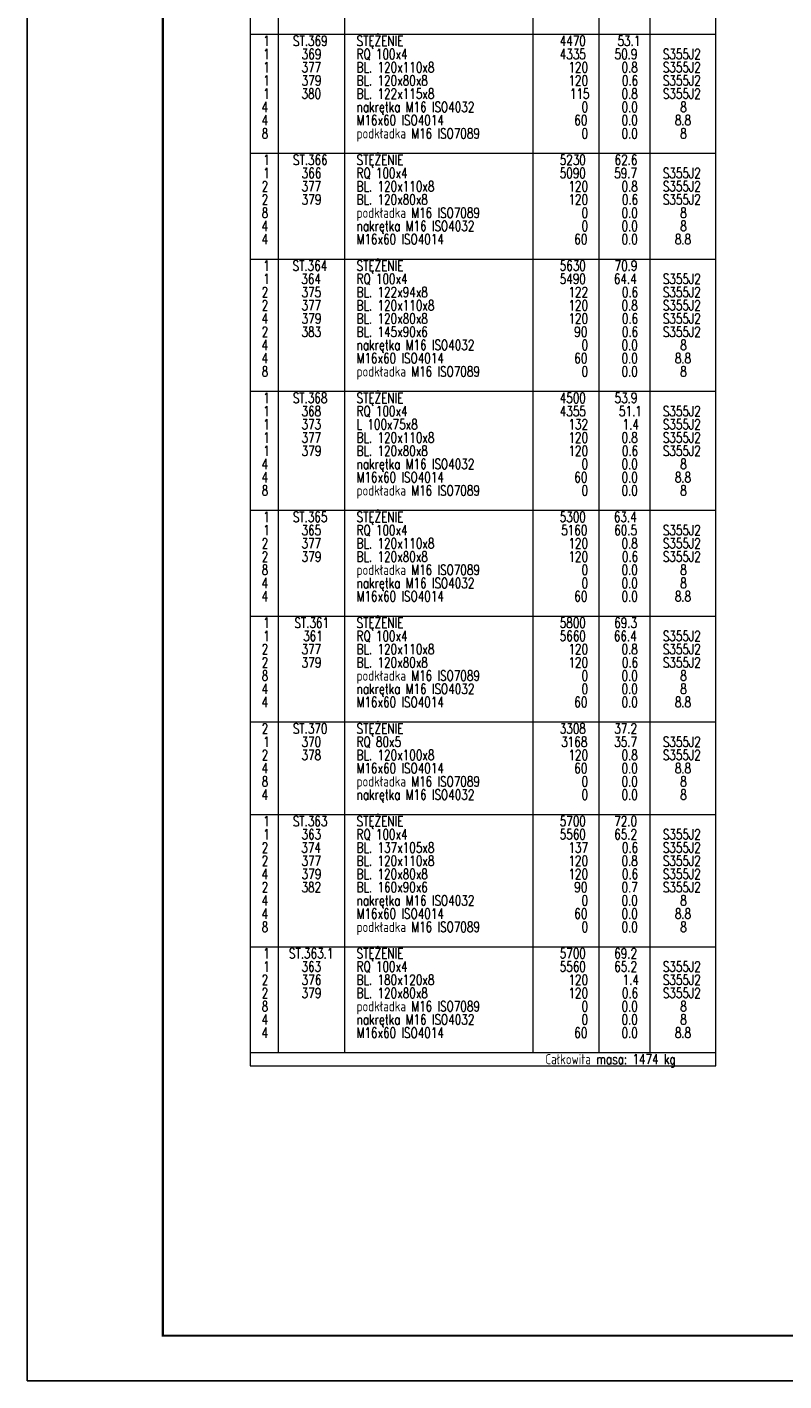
# Model space of a CAD drawing. Header units: millimetres. Extents: x -1005 to 207, y 18226 to 18896.
# Tile 1 of 50: x -999 to -832, y 18226 to 18525. Entities that reach past the tile are written whole.
import ezdxf

# ---------------------------------------------------------------- set-up
doc = ezdxf.new("R2010")
doc.units = ezdxf.units.MM
doc.header["$LTSCALE"] = 10
doc.layers.add('_FORMATKA', color=8, linetype='Continuous', plot=False)
doc.layers.add('_RAMKA', color=7, linetype='Continuous', lineweight=35)
doc.layers.add('PS_DIM', color=4, linetype='Continuous', lineweight=13)
doc.styles.add('simplex', font='simplex.shx', dxfattribs={"width": 0.75})

# ---------------------------------------------------------------- blocks, each defined once
blk = doc.blocks.new('*U16')
at = {"layer": '_FORMATKA', "lineweight": -3}
blk.add_lwpolyline([(-1200, 0), (0, 0), (0, 594), (-1200, 594)], close=True, dxfattribs=at)
at = {"layer": '_RAMKA', "lineweight": -3, "const_width": 0.5}
blk.add_lwpolyline([(-1170, 10), (-10, 10), (-10, 584), (-1170, 584)], close=True, dxfattribs=at)
blk = doc.blocks.new('*X1728')
at = {"color": 7}
for p, q in [((-950.07, 18757.78), (-950.07, 18295.63)), ((-847.13, 18295.63), (-847.13, 18757.78)), ((-950.07, 18295.63), (-847.13, 18295.63))]:
    blk.add_line(p, q, dxfattribs=at)
at = {"color": 3}
for p, q in [((-943.88, 18757.78), (-943.88, 18298.55)), ((-929.26, 18757.78), (-929.26, 18298.55)), ((-887.63, 18757.78), (-887.63, 18298.55)), ((-873.01, 18757.78), (-873.01, 18298.55)), ((-861.76, 18757.78), (-861.76, 18298.55)), ((-950.07, 18523.78), (-847.13, 18523.78)), ((-950.07, 18497.45), (-847.13, 18497.45)), ((-950.07, 18474.05), (-847.13, 18474.05)), ((-950.07, 18444.8), (-847.13, 18444.8)), ((-950.07, 18418.48), (-847.13, 18418.48)), ((-950.07, 18395.08), (-847.13, 18395.08)), ((-950.07, 18371.68), (-847.13, 18371.68)), ((-950.07, 18351.2), (-847.13, 18351.2)), ((-950.07, 18321.95), (-847.13, 18321.95)), ((-950.07, 18298.55), (-847.13, 18298.55))]:
    blk.add_line(p, q, dxfattribs=at)
at = {"color": 3, "style": 'simplex', "width": 0.75}
for s, p in [('1', (-947.18, 18521.19)), ('ST.369', (-940.63, 18521.19)), ('STĘŻENIE ', (-926.56, 18521.19)), ('4470', (-881.65, 18521.19)), ('53.1', (-868.88, 18521.19)), ('1', (-947.18, 18494.86)), ('ST.366', (-940.63, 18494.86)), ('STĘŻENIE ', (-926.56, 18494.86)), ('5230', (-881.65, 18494.86)), ('62.6', (-869.52, 18494.86)), ('1', (-947.18, 18471.46)), ('ST.364', (-940.71, 18471.46)), ('STĘŻENIE ', (-926.56, 18471.46)), ('5630', (-881.65, 18471.46)), ('70.9', (-869.52, 18471.46)), ('1', (-947.18, 18442.21)), ('ST.368', (-940.67, 18442.21)), ('STĘŻENIE ', (-926.56, 18442.21)), ('4500', (-881.65, 18442.21)), ('53.9', (-869.52, 18442.21)), ('1', (-947.18, 18415.89)), ('ST.365', (-940.67, 18415.89)), ('STĘŻENIE ', (-926.56, 18415.89)), ('5300', (-881.65, 18415.89)), ('63.4', (-869.68, 18415.89)), ('1', (-947.18, 18392.49)), ('ST.361', (-940.31, 18392.49)), ('STĘŻENIE ', (-926.56, 18392.49)), ('5800', (-881.65, 18392.49)), ('69.3', (-869.6, 18392.49)), ('2', (-947.54, 18369.09)), ('ST.370', (-940.67, 18369.09)), ('STĘŻENIE ', (-926.56, 18369.09)), ('3308', (-881.65, 18369.09)), ('37.2', (-869.6, 18369.09)), ('1', (-947.18, 18348.61)), ('ST.363', (-940.67, 18348.61)), ('STĘŻENIE ', (-926.56, 18348.61)), ('5700', (-881.65, 18348.61)), ('72.0', (-869.6, 18348.61)), ('1', (-947.18, 18319.36)), ('ST.363.1', (-941.51, 18319.36)), ('STĘŻENIE ', (-926.56, 18319.36)), ('5700', (-881.65, 18319.36)), ('69.2', (-869.6, 18319.36))]:
    blk.add_text(s, height=2.25, dxfattribs=at).set_placement(p)
at = {"color": 4, "style": 'simplex', "width": 0.75}
for s, p in [('1', (-947.18, 18518.26)), ('369', (-938.7, 18518.26)), ('RQ 100x4', (-926.56, 18518.26)), ('4335', (-881.65, 18518.26)), ('50.9', (-869.52, 18518.26)), ('S355J2', (-858.86, 18518.26)), ('1', (-947.18, 18515.34)), ('377', (-938.74, 18515.34)), ('BL. 120x110x8', (-926.56, 18515.34)), ('120', (-879.72, 18515.34)), ('0.8', (-867.99, 18515.34)), ('S355J2', (-858.86, 18515.34)), ('1', (-947.18, 18512.41)), ('379', (-938.7, 18512.41)), ('BL. 120x80x8', (-926.56, 18512.41)), ('120', (-879.72, 18512.41)), ('0.6', (-867.91, 18512.41)), ('S355J2', (-858.86, 18512.41)), ('1', (-947.18, 18509.49)), ('380', (-938.74, 18509.49)), ('BL. 122x115x8', (-926.56, 18509.49)), ('115', (-879.4, 18509.49)), ('0.8', (-867.99, 18509.49)), ('S355J2', (-858.86, 18509.49)), ('4', (-947.58, 18506.56)), ('nakrętka M16 ISO4032', (-926.56, 18506.56)), ('0', (-876.83, 18506.56)), ('0.0', (-867.99, 18506.56)), ('8', (-855.01, 18506.56)), ('4', (-947.58, 18503.64)), ('M16x60 ISO4014', (-926.56, 18503.64)), ('60', (-878.44, 18503.64)), ('0.0', (-867.99, 18503.64)), ('8.8', (-856.21, 18503.64)), ('8', (-947.54, 18500.71)), ('podkładka M16 ISO7089', (-926.56, 18500.71)), ('0', (-876.83, 18500.71)), ('0.0', (-867.99, 18500.71)), ('8', (-855.01, 18500.71)), ('1', (-947.18, 18491.94)), ('366', (-938.7, 18491.94)), ('RQ 100x4', (-926.56, 18491.94)), ('5090', (-881.65, 18491.94)), ('59.7', (-869.6, 18491.94)), ('S355J2', (-858.86, 18491.94)), ('2', (-947.54, 18489.01)), ('377', (-938.74, 18489.01)), ('BL. 120x110x8', (-926.56, 18489.01)), ('120', (-879.72, 18489.01)), ('0.8', (-867.99, 18489.01)), ('S355J2', (-858.86, 18489.01)), ('2', (-947.54, 18486.09)), ('379', (-938.7, 18486.09)), ('BL. 120x80x8', (-926.56, 18486.09)), ('120', (-879.72, 18486.09)), ('0.6', (-867.91, 18486.09)), ('S355J2', (-858.86, 18486.09)), ('8', (-947.54, 18483.16)), ('podkładka M16 ISO7089', (-926.56, 18483.16)), ('0', (-876.83, 18483.16)), ('0.0', (-867.99, 18483.16)), ('8', (-855.01, 18483.16)), ('4', (-947.58, 18480.24)), ('nakrętka M16 ISO4032', (-926.56, 18480.24)), ('0', (-876.83, 18480.24)), ('0.0', (-867.99, 18480.24)), ('8', (-855.01, 18480.24)), ('4', (-947.58, 18477.31)), ('M16x60 ISO4014', (-926.56, 18477.31)), ('60', (-878.44, 18477.31)), ('0.0', (-867.99, 18477.31)), ('8.8', (-856.21, 18477.31)), ('1', (-947.18, 18468.54)), ('364', (-938.78, 18468.54)), ('RQ 100x4', (-926.56, 18468.54)), ('5490', (-881.65, 18468.54)), ('64.4', (-869.68, 18468.54)), ('S355J2', (-858.86, 18468.54)), ('2', (-947.54, 18465.61)), ('375', (-938.74, 18465.61)), ('BL. 122x94x8', (-926.56, 18465.61)), ('122', (-879.72, 18465.61)), ('0.6', (-867.91, 18465.61)), ('S355J2', (-858.86, 18465.61)), ('2', (-947.54, 18462.69)), ('377', (-938.74, 18462.69)), ('BL. 120x110x8', (-926.56, 18462.69)), ('120', (-879.72, 18462.69)), ('0.8', (-867.99, 18462.69)), ('S355J2', (-858.86, 18462.69)), ('4', (-947.58, 18459.76)), ('379', (-938.7, 18459.76)), ('BL. 120x80x8', (-926.56, 18459.76)), ('120', (-879.72, 18459.76)), ('0.6', (-867.91, 18459.76)), ('S355J2', (-858.86, 18459.76)), ('2', (-947.54, 18456.84)), ('383', (-938.74, 18456.84)), ('BL. 145x90x6', (-926.56, 18456.84)), ('90', (-878.44, 18456.84)), ('0.6', (-867.91, 18456.84)), ('S355J2', (-858.86, 18456.84)), ('4', (-947.58, 18453.91)), ('nakrętka M16 ISO4032', (-926.56, 18453.91)), ('0', (-876.83, 18453.91)), ('0.0', (-867.99, 18453.91)), ('8', (-855.01, 18453.91)), ('4', (-947.58, 18450.99)), ('M16x60 ISO4014', (-926.56, 18450.99)), ('60', (-878.44, 18450.99)), ('0.0', (-867.99, 18450.99)), ('8.8', (-856.21, 18450.99)), ('8', (-947.54, 18448.06)), ('podkładka M16 ISO7089', (-926.56, 18448.06)), ('0', (-876.83, 18448.06)), ('0.0', (-867.99, 18448.06)), ('8', (-855.01, 18448.06)), ('1', (-947.18, 18439.29)), ('368', (-938.74, 18439.29)), ('RQ 100x4', (-926.56, 18439.29)), ('4355', (-881.65, 18439.29)), ('51.1', (-868.55, 18439.29)), ('S355J2', (-858.86, 18439.29)), ('1', (-947.18, 18436.36)), ('373', (-938.74, 18436.36)), ('L 100x75x8', (-926.56, 18436.36)), ('132', (-879.72, 18436.36)), ('1.4', (-867.75, 18436.36)), ('S355J2', (-858.86, 18436.36)), ('1', (-947.18, 18433.44)), ('377', (-938.74, 18433.44)), ('BL. 120x110x8', (-926.56, 18433.44)), ('120', (-879.72, 18433.44)), ('0.8', (-867.99, 18433.44)), ('S355J2', (-858.86, 18433.44)), ('1', (-947.18, 18430.51)), ('379', (-938.7, 18430.51)), ('nakrętka M16 ISO4032', (-926.56, 18427.59)), ('BL. 120x80x8', (-926.56, 18430.51)), ('120', (-879.72, 18430.51)), ('0.6', (-867.91, 18430.51)), ('S355J2', (-858.86, 18430.51)), ('4', (-947.58, 18427.59)), ('0', (-876.83, 18427.59)), ('0.0', (-867.99, 18427.59)), ('8', (-855.01, 18427.59)), ('4', (-947.58, 18424.66)), ('8', (-947.54, 18421.74)), ('podkładka M16 ISO7089', (-926.56, 18421.74)), ('M16x60 ISO4014', (-926.56, 18424.66)), ('60', (-878.44, 18424.66)), ('0', (-876.83, 18421.74)), ('0.0', (-867.99, 18424.66)), ('0.0', (-867.99, 18421.74)), ('8.8', (-856.21, 18424.66)), ('8', (-855.01, 18421.74)), ('1', (-947.18, 18412.96)), ('365', (-938.74, 18412.96)), ('RQ 100x4', (-926.56, 18412.96)), ('5160', (-881.33, 18412.96)), ('60.5', (-869.6, 18412.96)), ('S355J2', (-858.86, 18412.96)), ('2', (-947.54, 18410.04)), ('377', (-938.74, 18410.04)), ('BL. 120x110x8', (-926.56, 18410.04)), ('120', (-879.72, 18410.04)), ('0.8', (-867.99, 18410.04)), ('S355J2', (-858.86, 18410.04)), ('2', (-947.54, 18407.11)), ('379', (-938.7, 18407.11)), ('BL. 120x80x8', (-926.56, 18407.11)), ('120', (-879.72, 18407.11)), ('0.6', (-867.91, 18407.11)), ('S355J2', (-858.86, 18407.11)), ('8', (-947.54, 18404.19)), ('podkładka M16 ISO7089', (-926.56, 18404.19)), ('0', (-876.83, 18404.19)), ('0.0', (-867.99, 18404.19)), ('8', (-855.01, 18404.19)), ('4', (-947.58, 18401.26)), ('nakrętka M16 ISO4032', (-926.56, 18401.26)), ('0', (-876.83, 18401.26)), ('0.0', (-867.99, 18401.26)), ('8', (-855.01, 18401.26)), ('4', (-947.58, 18398.34)), ('M16x60 ISO4014', (-926.56, 18398.34)), ('60', (-878.44, 18398.34)), ('0.0', (-867.99, 18398.34)), ('8.8', (-856.21, 18398.34)), ('1', (-947.18, 18389.56)), ('361', (-938.38, 18389.56)), ('RQ 100x4', (-926.56, 18389.56)), ('5660', (-881.65, 18389.56)), ('66.4', (-869.68, 18389.56)), ('S355J2', (-858.86, 18389.56)), ('2', (-947.54, 18386.64)), ('377', (-938.74, 18386.64)), ('BL. 120x110x8', (-926.56, 18386.64)), ('120', (-879.72, 18386.64)), ('0.8', (-867.99, 18386.64)), ('S355J2', (-858.86, 18386.64)), ('2', (-947.54, 18383.71)), ('379', (-938.7, 18383.71)), ('BL. 120x80x8', (-926.56, 18383.71)), ('120', (-879.72, 18383.71)), ('0.6', (-867.91, 18383.71)), ('S355J2', (-858.86, 18383.71)), ('8', (-947.54, 18380.79)), ('podkładka M16 ISO7089', (-926.56, 18380.79)), ('0', (-876.83, 18380.79)), ('0.0', (-867.99, 18380.79)), ('8', (-855.01, 18380.79)), ('4', (-947.58, 18377.86)), ('nakrętka M16 ISO4032', (-926.56, 18377.86)), ('0', (-876.83, 18377.86)), ('0.0', (-867.99, 18377.86)), ('8', (-855.01, 18377.86)), ('4', (-947.58, 18374.94)), ('M16x60 ISO4014', (-926.56, 18374.94)), ('60', (-878.44, 18374.94)), ('0.0', (-867.99, 18374.94)), ('8.8', (-856.21, 18374.94)), ('1', (-947.18, 18366.16)), ('370', (-938.74, 18366.16)), ('RQ 80x5', (-926.56, 18366.16)), ('3168', (-881.33, 18366.16)), ('35.7', (-869.6, 18366.16)), ('S355J2', (-858.86, 18366.16)), ('2', (-947.54, 18363.24)), ('378', (-938.74, 18363.24)), ('BL. 120x100x8', (-926.56, 18363.24)), ('120', (-879.72, 18363.24)), ('0.8', (-867.99, 18363.24)), ('S355J2', (-858.86, 18363.24)), ('4', (-947.58, 18360.31)), ('M16x60 ISO4014', (-926.56, 18360.31)), ('60', (-878.44, 18360.31)), ('0.0', (-867.99, 18360.31)), ('8.8', (-856.21, 18360.31)), ('8', (-947.54, 18357.39)), ('podkładka M16 ISO7089', (-926.56, 18357.39)), ('0', (-876.83, 18357.39)), ('0.0', (-867.99, 18357.39)), ('8', (-855.01, 18357.39)), ('4', (-947.58, 18354.46)), ('nakrętka M16 ISO4032', (-926.56, 18354.46)), ('0', (-876.83, 18354.46)), ('0.0', (-867.99, 18354.46)), ('8', (-855.01, 18354.46)), ('1', (-947.18, 18345.69)), ('363', (-938.74, 18345.69)), ('RQ 100x4', (-926.56, 18345.69)), ('5560', (-881.65, 18345.69)), ('65.2', (-869.6, 18345.69)), ('S355J2', (-858.86, 18345.69)), ('2', (-947.54, 18342.76)), ('374', (-938.78, 18342.76)), ('BL. 137x105x8', (-926.56, 18342.76)), ('137', (-879.72, 18342.76)), ('0.6', (-867.91, 18342.76)), ('S355J2', (-858.86, 18342.76)), ('2', (-947.54, 18339.84)), ('377', (-938.74, 18339.84)), ('BL. 120x110x8', (-926.56, 18339.84)), ('120', (-879.72, 18339.84)), ('0.8', (-867.99, 18339.84)), ('S355J2', (-858.86, 18339.84)), ('4', (-947.58, 18336.91)), ('379', (-938.7, 18336.91)), ('BL. 120x80x8', (-926.56, 18336.91)), ('120', (-879.72, 18336.91)), ('0.6', (-867.91, 18336.91)), ('S355J2', (-858.86, 18336.91)), ('2', (-947.54, 18333.99)), ('382', (-938.74, 18333.99)), ('BL. 160x90x6', (-926.56, 18333.99)), ('90', (-878.44, 18333.99)), ('0.7', (-867.99, 18333.99)), ('S355J2', (-858.86, 18333.99)), ('4', (-947.58, 18331.06)), ('nakrętka M16 ISO4032', (-926.56, 18331.06)), ('0', (-876.83, 18331.06)), ('0.0', (-867.99, 18331.06)), ('8', (-855.01, 18331.06)), ('4', (-947.58, 18328.14)), ('M16x60 ISO4014', (-926.56, 18328.14)), ('60', (-878.44, 18328.14)), ('0.0', (-867.99, 18328.14)), ('8.8', (-856.21, 18328.14)), ('8', (-947.54, 18325.21)), ('podkładka M16 ISO7089', (-926.56, 18325.21)), ('0', (-876.83, 18325.21)), ('0.0', (-867.99, 18325.21)), ('8', (-855.01, 18325.21)), ('1', (-947.18, 18316.44)), ('363', (-938.74, 18316.44)), ('RQ 100x4', (-926.56, 18316.44)), ('5560', (-881.65, 18316.44)), ('65.2', (-869.6, 18316.44)), ('S355J2', (-858.86, 18316.44)), ('2', (-947.54, 18313.51)), ('376', (-938.7, 18313.51)), ('BL. 180x120x8', (-926.56, 18313.51)), ('120', (-879.72, 18313.51)), ('1.4', (-867.75, 18313.51)), ('S355J2', (-858.86, 18313.51)), ('2', (-947.54, 18310.59)), ('379', (-938.7, 18310.59)), ('podkładka M16 ISO7089', (-926.56, 18307.66)), ('BL. 120x80x8', (-926.56, 18310.59)), ('120', (-879.72, 18310.59)), ('0.6', (-867.91, 18310.59)), ('S355J2', (-858.86, 18310.59)), ('8', (-947.54, 18307.66)), ('nakrętka M16 ISO4032', (-926.56, 18304.74)), ('0', (-876.83, 18307.66)), ('0.0', (-867.99, 18307.66)), ('8', (-855.01, 18307.66)), ('4', (-947.58, 18304.74)), ('0', (-876.83, 18304.74)), ('0.0', (-867.99, 18304.74)), ('8', (-855.01, 18304.74)), ('4', (-947.58, 18301.81)), ('M16x60 ISO4014', (-926.56, 18301.81)), ('60', (-878.44, 18301.81)), ('0.0', (-867.99, 18301.81)), ('8.8', (-856.21, 18301.81))]:
    blk.add_text(s, height=2.25, dxfattribs=at).set_placement(p)
at = {"color": 1, "style": 'simplex', "width": 0.75}
blk.add_text('Całkowita masa: 1474 kg', height=2.25, dxfattribs=at).set_placement((-884.82, 18295.96))

msp = doc.modelspace()

# ---------------------------------------------------------------- block references
at = {"layer": 'PS_DIM'}
msp.add_blockref('*U16', (200.59, 18225.93), dxfattribs=at)
at = {"layer": 'PS_DIM', "color": 2, "linetype": 'Continuous'}
msp.add_blockref('*X1728', (0, 0), dxfattribs=at)

doc.saveas('drawing.dxf')
